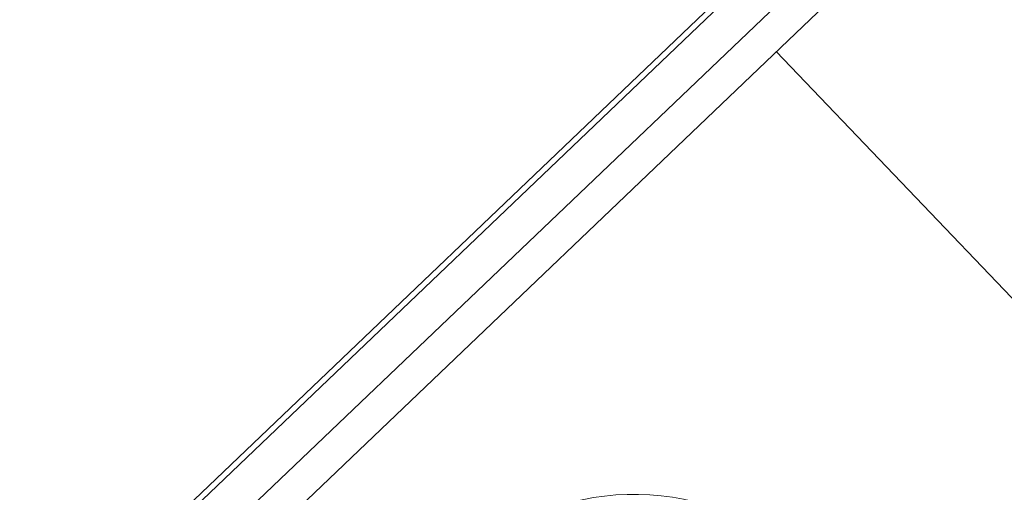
# Model space of a CAD drawing. Header units: metres. Extents: x 135583 to 135939, y 457896 to 458258.
# Tile 226 of 256: x 135770.213 to 135771.221, y 457945.869 to 457946.353. Entities that reach past the tile are written whole.
import ezdxf

# ---------------------------------------------------------------- set-up
doc = ezdxf.new("R2010")
doc.units = ezdxf.units.M
doc.layers.add('NIEUWE INSTALLATIE', color=250, linetype='Continuous', lineweight=0)

msp = doc.modelspace()

# ---------------------------------------------------------------- linework, layer by layer
at = {"layer": 'NIEUWE INSTALLATIE'}
for p, q in [((135774.5515, 457949.8358), (135770.2134, 457945.6908)), ((135774.5556, 457949.8315), (135770.2175, 457945.6865)), ((135770.2687, 457945.633), (135774.6068, 457949.778)), ((135770.245, 457945.6578), (135771.691, 457947.0394)), ((135770.988, 457946.3204), (135771.5856, 457945.695))]:
    msp.add_line(p, q, dxfattribs=at)
msp.add_ellipse((135770.842, 457945.6119), major_axis=(-0.1844, -0.1762), ratio=0.999094, start_param=3.141581, end_param=4.628353, dxfattribs=at)

doc.saveas('drawing.dxf')
